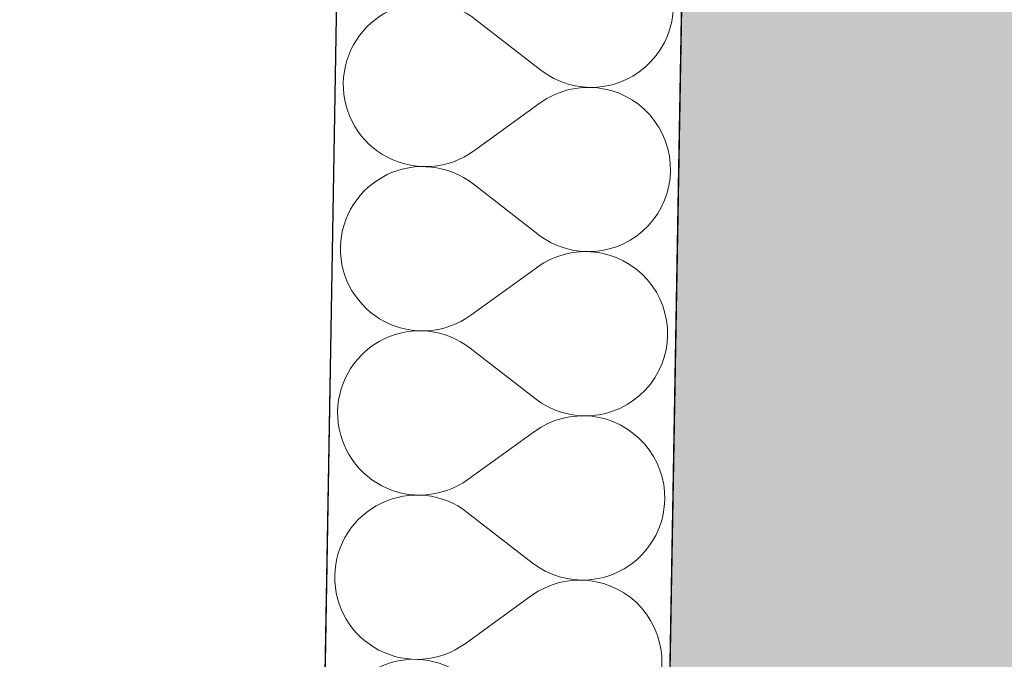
# Model space of a CAD drawing. Header units: millimetres. Extents: x -24674 to 2959, y -2716 to 20653.
# Tile 49 of 161: x -20642 to -20185, y 8472 to 8769. Entities that reach past the tile are written whole.
import ezdxf

# ---------------------------------------------------------------- set-up
doc = ezdxf.new("R2010")
doc.units = ezdxf.units.MM
doc.header["$MEASUREMENT"] = 0
doc.linetypes.add('Wipeout_Contour', pattern=[1000, 0, -1000])
for name, color, linetype in [('9._POHLED ZÁPADNÍ_1_Konstrukce - nosné', 7, 'Continuous'), ('9._POHLED ZÁPADNÍ_1_Nové_Konstrukce - nosné', 7, 'Continuous'), ('9._POHLED ZÁPADNÍ_1_Nové_Výplně – Řezové', 7, 'Continuous'), ('9._POHLED ZÁPADNÍ_1_Výplně – Řezové', 7, 'Continuous'), ('9._POHLED ZÁPADNÍ_1_VÝTAH VAR 1', 7, 'Continuous')]:
    doc.layers.add(name, color=color, linetype=linetype)

# ---------------------------------------------------------------- blocks, each defined once
blk = doc.blocks.new('*X4', base_point=(-27719.5, -6043.99))
at = {"layer": '9._POHLED ZÁPADNÍ_1_Nové_Výplně – Řezové', "color": 21, "linetype": 'Continuous', "lineweight": 20, "true_color": 0xffaaaa}
for p, q in [((-20478.22, 8768.06), (-20480.24, 8766.24)), ((-20476.07, 8769.73), (-20478.22, 8768.06)), ((-20400.33, 8745.52), (-20430.4, 8768.9)), ((-20340.59, 8764.22), (-20339.87, 8766.84)), ((-20339.87, 8766.84), (-20339.34, 8769.51)), ((-20483.88, 8762.19), (-20485.47, 8759.99)), ((-20482.13, 8764.28), (-20483.88, 8762.19)), ((-20480.24, 8766.24), (-20482.13, 8764.28)), ((-20341.49, 8761.65), (-20340.59, 8764.22)), ((-20486.9, 8757.67), (-20488.16, 8755.26)), ((-20485.47, 8759.99), (-20486.9, 8757.67)), ((-20343.84, 8756.74), (-20342.58, 8759.16)), ((-20342.58, 8759.16), (-20341.49, 8761.65)), ((-20489.24, 8752.77), (-20490.15, 8750.2)), ((-20488.16, 8755.26), (-20489.24, 8752.77)), ((-20346.86, 8752.22), (-20345.27, 8754.43)), ((-20345.27, 8754.43), (-20343.84, 8756.74)), ((-20490.15, 8750.2), (-20490.87, 8747.58)), ((-20352.51, 8746.36), (-20350.49, 8748.18)), ((-20350.49, 8748.18), (-20348.6, 8750.14)), ((-20348.6, 8750.14), (-20346.86, 8752.22)), ((-20491.39, 8744.91), (-20491.73, 8742.21)), ((-20490.87, 8747.58), (-20491.39, 8744.91)), ((-20400.33, 8745.52), (-20398.12, 8743.92)), ((-20398.12, 8743.92), (-20395.81, 8742.49)), ((-20356.92, 8743.18), (-20354.66, 8744.69)), ((-20354.66, 8744.69), (-20352.51, 8746.36)), ((-20491.73, 8742.21), (-20491.88, 8739.49)), ((-20491.88, 8739.49), (-20491.83, 8736.77)), ((-20395.81, 8742.49), (-20393.4, 8741.23)), ((-20393.4, 8741.23), (-20390.91, 8740.14)), ((-20390.91, 8740.14), (-20388.34, 8739.24)), ((-20388.34, 8739.24), (-20385.72, 8738.52)), ((-20366.87, 8738.85), (-20364.27, 8739.66)), ((-20364.27, 8739.66), (-20361.74, 8740.66)), ((-20361.74, 8740.66), (-20359.29, 8741.83)), ((-20359.29, 8741.83), (-20356.92, 8743.18)), ((-20491.83, 8736.77), (-20491.58, 8734.06)), ((-20390.99, 8735.32), (-20393.52, 8734.32)), ((-20388.39, 8736.14), (-20390.99, 8735.32)), ((-20385.75, 8736.76), (-20388.39, 8736.14)), ((-20383.06, 8737.2), (-20385.75, 8736.76)), ((-20385.72, 8738.52), (-20383.05, 8737.99)), ((-20380.35, 8737.45), (-20383.06, 8737.2)), ((-20383.05, 8737.99), (-20380.35, 8737.65)), ((-20380.35, 8737.65), (-20377.63, 8737.5)), ((-20377.63, 8737.5), (-20380.35, 8737.45)), ((-20377.63, 8737.5), (-20374.91, 8737.55)), ((-20374.92, 8737.36), (-20377.63, 8737.5)), ((-20372.22, 8737.02), (-20374.92, 8737.36)), ((-20374.91, 8737.55), (-20372.2, 8737.79)), ((-20369.55, 8736.49), (-20372.22, 8737.02)), ((-20372.2, 8737.79), (-20369.52, 8738.22)), ((-20366.92, 8735.78), (-20369.55, 8736.49)), ((-20369.52, 8738.22), (-20366.87, 8738.85)), ((-20364.36, 8734.87), (-20366.92, 8735.78)), ((-20361.86, 8733.79), (-20364.36, 8734.87)), ((-20491.58, 8734.06), (-20491.15, 8731.38)), ((-20491.15, 8731.38), (-20490.52, 8728.73)), ((-20400.6, 8730.28), (-20431.47, 8707.96)), ((-20398.34, 8731.79), (-20400.6, 8730.28)), ((-20395.97, 8733.14), (-20398.34, 8731.79)), ((-20393.52, 8734.32), (-20395.97, 8733.14)), ((-20359.45, 8732.53), (-20361.86, 8733.79)), ((-20357.13, 8731.1), (-20359.45, 8732.53)), ((-20354.93, 8729.51), (-20357.13, 8731.1)), ((-20490.52, 8728.73), (-20489.71, 8726.13)), ((-20489.71, 8726.13), (-20488.71, 8723.6)), ((-20352.84, 8727.77), (-20354.93, 8729.51)), ((-20350.88, 8725.88), (-20352.84, 8727.77)), ((-20349.06, 8723.86), (-20350.88, 8725.88)), ((-20488.71, 8723.6), (-20487.53, 8721.15)), ((-20487.53, 8721.15), (-20486.19, 8718.79)), ((-20347.39, 8721.71), (-20349.06, 8723.86)), ((-20345.88, 8719.45), (-20347.39, 8721.71)), ((-20486.19, 8718.79), (-20484.67, 8716.52)), ((-20484.67, 8716.52), (-20483, 8714.38)), ((-20344.53, 8717.09), (-20345.88, 8719.45)), ((-20343.35, 8714.63), (-20344.53, 8717.09)), ((-20483, 8714.38), (-20481.18, 8712.35)), ((-20481.18, 8712.35), (-20479.22, 8710.47)), ((-20342.36, 8712.1), (-20343.35, 8714.63)), ((-20341.54, 8709.51), (-20342.36, 8712.1)), ((-20479.22, 8710.47), (-20477.13, 8708.72)), ((-20477.13, 8708.72), (-20474.93, 8707.13)), ((-20474.93, 8707.13), (-20472.61, 8705.71)), ((-20433.73, 8706.44), (-20431.47, 8707.96)), ((-20340.91, 8706.86), (-20341.54, 8709.51)), ((-20472.61, 8705.71), (-20470.2, 8704.45)), ((-20470.2, 8704.45), (-20467.7, 8703.36)), ((-20467.7, 8703.36), (-20465.14, 8702.46)), ((-20465.14, 8702.46), (-20462.51, 8701.74)), ((-20443.67, 8702.1), (-20441.07, 8702.92)), ((-20441.07, 8702.92), (-20438.54, 8703.92)), ((-20438.54, 8703.92), (-20436.09, 8705.09)), ((-20436.09, 8705.09), (-20433.73, 8706.44)), ((-20340.48, 8704.18), (-20340.91, 8706.86)), ((-20340.23, 8701.47), (-20340.48, 8704.18)), ((-20467.79, 8698.57), (-20470.32, 8697.58)), ((-20465.19, 8699.39), (-20467.79, 8698.57)), ((-20462.54, 8700.01), (-20465.19, 8699.39)), ((-20459.86, 8700.45), (-20462.54, 8700.01)), ((-20462.51, 8701.74), (-20459.84, 8701.22)), ((-20457.15, 8700.69), (-20459.86, 8700.45)), ((-20459.84, 8701.22), (-20457.14, 8700.88)), ((-20454.43, 8700.74), (-20457.15, 8700.69)), ((-20457.14, 8700.88), (-20454.43, 8700.74)), ((-20454.43, 8700.74), (-20451.71, 8700.79)), ((-20451.71, 8700.59), (-20454.43, 8700.74)), ((-20451.71, 8700.79), (-20449, 8701.03)), ((-20449.01, 8700.25), (-20451.71, 8700.59)), ((-20446.34, 8699.72), (-20449.01, 8700.25)), ((-20449, 8701.03), (-20446.31, 8701.47)), ((-20443.72, 8699), (-20446.34, 8699.72)), ((-20446.31, 8701.47), (-20443.67, 8702.1)), ((-20441.16, 8698.09), (-20443.72, 8699)), ((-20438.66, 8697.01), (-20441.16, 8698.09)), ((-20340.33, 8696.03), (-20340.18, 8698.75)), ((-20340.18, 8698.75), (-20340.23, 8701.47)), ((-20477.4, 8693.55), (-20479.55, 8691.88)), ((-20475.14, 8695.06), (-20477.4, 8693.55)), ((-20472.77, 8696.4), (-20475.14, 8695.06)), ((-20470.32, 8697.58), (-20472.77, 8696.4)), ((-20436.25, 8695.74), (-20438.66, 8697.01)), ((-20433.94, 8694.31), (-20436.25, 8695.74)), ((-20431.73, 8692.72), (-20433.94, 8694.31)), ((-20341.2, 8690.66), (-20340.67, 8693.33)), ((-20340.67, 8693.33), (-20340.33, 8696.03)), ((-20481.57, 8690.06), (-20483.46, 8688.1)), ((-20479.55, 8691.88), (-20481.57, 8690.06)), ((-20401.66, 8669.34), (-20431.73, 8692.72)), ((-20341.91, 8688.04), (-20341.2, 8690.66)), ((-20485.2, 8686.01), (-20486.8, 8683.81)), ((-20483.46, 8688.1), (-20485.2, 8686.01)), ((-20343.9, 8682.98), (-20342.82, 8685.47)), ((-20342.82, 8685.47), (-20341.91, 8688.04)), ((-20488.22, 8681.49), (-20489.48, 8679.08)), ((-20486.8, 8683.81), (-20488.22, 8681.49)), ((-20346.59, 8678.25), (-20345.16, 8680.57)), ((-20345.16, 8680.57), (-20343.9, 8682.98)), ((-20490.57, 8676.59), (-20491.47, 8674.02)), ((-20489.48, 8679.08), (-20490.57, 8676.59)), ((-20349.93, 8673.96), (-20348.19, 8676.04)), ((-20348.19, 8676.04), (-20346.59, 8678.25)), ((-20492.19, 8671.4), (-20492.72, 8668.73)), ((-20491.47, 8674.02), (-20492.19, 8671.4)), ((-20353.84, 8670.18), (-20351.82, 8672)), ((-20351.82, 8672), (-20349.93, 8673.96)), ((-20493.06, 8666.03), (-20493.21, 8663.31)), ((-20492.72, 8668.73), (-20493.06, 8666.03)), ((-20401.66, 8669.34), (-20399.45, 8667.74)), ((-20399.45, 8667.74), (-20397.14, 8666.31)), ((-20397.14, 8666.31), (-20394.73, 8665.05)), ((-20360.62, 8665.65), (-20358.25, 8667)), ((-20358.25, 8667), (-20355.99, 8668.51)), ((-20355.99, 8668.51), (-20353.84, 8670.18)), ((-20493.21, 8663.31), (-20493.16, 8660.59)), ((-20394.73, 8665.05), (-20392.23, 8663.96)), ((-20392.23, 8663.96), (-20389.67, 8663.06)), ((-20389.67, 8663.06), (-20387.05, 8662.34)), ((-20387.05, 8662.34), (-20384.38, 8661.81)), ((-20384.38, 8661.81), (-20381.68, 8661.47)), ((-20381.68, 8661.47), (-20378.96, 8661.32)), ((-20378.96, 8661.32), (-20376.24, 8661.37)), ((-20376.24, 8661.37), (-20373.53, 8661.61)), ((-20373.53, 8661.61), (-20370.85, 8662.05)), ((-20370.85, 8662.05), (-20368.2, 8662.67)), ((-20368.2, 8662.67), (-20365.6, 8663.48)), ((-20365.6, 8663.48), (-20363.07, 8664.48)), ((-20363.07, 8664.48), (-20360.62, 8665.65)), ((-20493.16, 8660.59), (-20492.91, 8657.88)), ((-20492.91, 8657.88), (-20492.48, 8655.2)), ((-20397.3, 8656.96), (-20399.66, 8655.62)), ((-20394.85, 8658.14), (-20397.3, 8656.96)), ((-20392.32, 8659.14), (-20394.85, 8658.14)), ((-20389.72, 8659.96), (-20392.32, 8659.14)), ((-20387.08, 8660.59), (-20389.72, 8659.96)), ((-20384.39, 8661.02), (-20387.08, 8660.59)), ((-20381.68, 8661.27), (-20384.39, 8661.02)), ((-20378.96, 8661.32), (-20381.68, 8661.27)), ((-20376.24, 8661.18), (-20378.96, 8661.32)), ((-20373.55, 8660.84), (-20376.24, 8661.18)), ((-20370.88, 8660.31), (-20373.55, 8660.84)), ((-20368.25, 8659.6), (-20370.88, 8660.31)), ((-20365.69, 8658.69), (-20368.25, 8659.6)), ((-20363.19, 8657.61), (-20365.69, 8658.69)), ((-20360.78, 8656.35), (-20363.19, 8657.61)), ((-20492.48, 8655.2), (-20491.85, 8652.55)), ((-20491.85, 8652.55), (-20491.03, 8649.95)), ((-20401.92, 8654.1), (-20432.79, 8631.78)), ((-20399.66, 8655.62), (-20401.92, 8654.1)), ((-20358.46, 8654.92), (-20360.78, 8656.35)), ((-20356.25, 8653.33), (-20358.46, 8654.92)), ((-20354.17, 8651.59), (-20356.25, 8653.33)), ((-20491.03, 8649.95), (-20490.04, 8647.42)), ((-20352.21, 8649.7), (-20354.17, 8651.59)), ((-20350.39, 8647.68), (-20352.21, 8649.7)), ((-20348.72, 8645.53), (-20350.39, 8647.68)), ((-20490.04, 8647.42), (-20488.86, 8644.97)), ((-20488.86, 8644.97), (-20487.51, 8642.61)), ((-20347.2, 8643.27), (-20348.72, 8645.53)), ((-20345.86, 8640.91), (-20347.2, 8643.27)), ((-20487.51, 8642.61), (-20486, 8640.35)), ((-20486, 8640.35), (-20484.33, 8638.2)), ((-20344.68, 8638.46), (-20345.86, 8640.91)), ((-20484.33, 8638.2), (-20482.51, 8636.18)), ((-20482.51, 8636.18), (-20480.55, 8634.29)), ((-20480.55, 8634.29), (-20478.46, 8632.55)), ((-20343.68, 8635.92), (-20344.68, 8638.46)), ((-20342.87, 8633.33), (-20343.68, 8635.92)), ((-20478.46, 8632.55), (-20476.25, 8630.96)), ((-20476.25, 8630.96), (-20473.94, 8629.53)), ((-20473.94, 8629.53), (-20471.53, 8628.27)), ((-20437.42, 8628.91), (-20435.05, 8630.26)), ((-20435.05, 8630.26), (-20432.79, 8631.78)), ((-20342.24, 8630.68), (-20342.87, 8633.33)), ((-20341.81, 8628), (-20342.24, 8630.68)), ((-20471.53, 8628.27), (-20469.03, 8627.19)), ((-20469.03, 8627.19), (-20466.47, 8626.28)), ((-20466.47, 8626.28), (-20463.84, 8625.57)), ((-20463.84, 8625.57), (-20461.17, 8625.04)), ((-20461.17, 8625.04), (-20458.47, 8624.7)), ((-20453.04, 8624.61), (-20450.33, 8624.86)), ((-20450.33, 8624.86), (-20447.64, 8625.29)), ((-20447.64, 8625.29), (-20444.99, 8625.92)), ((-20444.99, 8625.92), (-20442.4, 8626.74)), ((-20442.4, 8626.74), (-20439.87, 8627.74)), ((-20439.87, 8627.74), (-20437.42, 8628.91)), ((-20341.56, 8625.29), (-20341.81, 8628)), ((-20341.51, 8622.57), (-20341.56, 8625.29)), ((-20471.65, 8621.4), (-20474.1, 8620.23)), ((-20469.12, 8622.4), (-20471.65, 8621.4)), ((-20466.52, 8623.21), (-20469.12, 8622.4)), ((-20463.87, 8623.83), (-20466.52, 8623.21)), ((-20461.19, 8624.27), (-20463.87, 8623.83)), ((-20458.48, 8624.51), (-20461.19, 8624.27)), ((-20455.76, 8624.56), (-20458.48, 8624.51)), ((-20458.47, 8624.7), (-20455.76, 8624.56)), ((-20455.76, 8624.56), (-20453.04, 8624.61)), ((-20453.04, 8624.41), (-20455.76, 8624.56)), ((-20450.34, 8624.07), (-20453.04, 8624.41)), ((-20447.67, 8623.54), (-20450.34, 8624.07)), ((-20445.05, 8622.82), (-20447.67, 8623.54)), ((-20442.48, 8621.91), (-20445.05, 8622.82)), ((-20439.99, 8620.83), (-20442.48, 8621.91)), ((-20437.58, 8619.57), (-20439.99, 8620.83)), ((-20341.66, 8619.85), (-20341.51, 8622.57)), ((-20480.88, 8615.7), (-20482.9, 8613.88)), ((-20478.73, 8617.37), (-20480.88, 8615.7)), ((-20476.47, 8618.88), (-20478.73, 8617.37)), ((-20474.1, 8620.23), (-20476.47, 8618.88)), ((-20435.27, 8618.13), (-20437.58, 8619.57)), ((-20433.06, 8616.54), (-20435.27, 8618.13)), ((-20402.99, 8593.16), (-20433.06, 8616.54)), ((-20342.52, 8614.48), (-20341.99, 8617.15)), ((-20341.99, 8617.15), (-20341.66, 8619.85)), ((-20484.79, 8611.92), (-20486.53, 8609.84)), ((-20482.9, 8613.88), (-20484.79, 8611.92)), ((-20344.15, 8609.29), (-20343.24, 8611.86)), ((-20343.24, 8611.86), (-20342.52, 8614.48)), ((-20488.12, 8607.63), (-20489.55, 8605.31)), ((-20486.53, 8609.84), (-20488.12, 8607.63)), ((-20346.49, 8604.39), (-20345.23, 8606.8)), ((-20345.23, 8606.8), (-20344.15, 8609.29)), ((-20490.81, 8602.9), (-20491.9, 8600.41)), ((-20489.55, 8605.31), (-20490.81, 8602.9)), ((-20349.51, 8599.87), (-20347.92, 8602.07)), ((-20347.92, 8602.07), (-20346.49, 8604.39)), ((-20492.8, 8597.84), (-20493.52, 8595.22)), ((-20491.9, 8600.41), (-20492.8, 8597.84)), ((-20353.15, 8595.82), (-20351.26, 8597.78)), ((-20351.26, 8597.78), (-20349.51, 8599.87)), ((-20493.52, 8595.22), (-20494.05, 8592.55)), ((-20402.99, 8593.16), (-20400.78, 8591.57)), ((-20357.32, 8592.33), (-20355.17, 8594)), ((-20355.17, 8594), (-20353.15, 8595.82)), ((-20494.39, 8589.85), (-20494.53, 8587.13)), ((-20494.05, 8592.55), (-20494.39, 8589.85)), ((-20400.78, 8591.57), (-20398.47, 8590.13)), ((-20398.47, 8590.13), (-20396.06, 8588.87)), ((-20396.06, 8588.87), (-20393.56, 8587.79)), ((-20366.93, 8587.3), (-20364.4, 8588.3)), ((-20364.4, 8588.3), (-20361.94, 8589.47)), ((-20361.94, 8589.47), (-20359.58, 8590.82)), ((-20359.58, 8590.82), (-20357.32, 8592.33)), ((-20494.53, 8587.13), (-20494.48, 8584.41)), ((-20494.48, 8584.41), (-20494.24, 8581.7)), ((-20391.05, 8583.78), (-20393.65, 8582.96)), ((-20393.56, 8587.79), (-20391, 8586.88)), ((-20388.4, 8584.41), (-20391.05, 8583.78)), ((-20391, 8586.88), (-20388.37, 8586.16)), ((-20385.72, 8584.84), (-20388.4, 8584.41)), ((-20388.37, 8586.16), (-20385.71, 8585.63)), ((-20383.01, 8585.09), (-20385.72, 8584.84)), ((-20385.71, 8585.63), (-20383.01, 8585.29)), ((-20383.01, 8585.29), (-20380.29, 8585.14)), ((-20380.29, 8585.14), (-20383.01, 8585.09)), ((-20380.29, 8585.14), (-20377.57, 8585.19)), ((-20377.57, 8585), (-20380.29, 8585.14)), ((-20377.57, 8585.19), (-20374.86, 8585.43)), ((-20374.87, 8584.66), (-20377.57, 8585)), ((-20372.2, 8584.13), (-20374.87, 8584.66)), ((-20374.86, 8585.43), (-20372.17, 8585.87)), ((-20369.58, 8583.42), (-20372.2, 8584.13)), ((-20372.17, 8585.87), (-20369.53, 8586.49)), ((-20369.53, 8586.49), (-20366.93, 8587.3)), ((-20494.24, 8581.7), (-20493.8, 8579.02)), ((-20400.99, 8579.44), (-20403.25, 8577.92)), ((-20398.63, 8580.79), (-20400.99, 8579.44)), ((-20396.18, 8581.96), (-20398.63, 8580.79)), ((-20393.65, 8582.96), (-20396.18, 8581.96)), ((-20367.01, 8582.51), (-20369.58, 8583.42)), ((-20364.52, 8581.43), (-20367.01, 8582.51)), ((-20362.11, 8580.17), (-20364.52, 8581.43)), ((-20359.79, 8578.74), (-20362.11, 8580.17)), ((-20493.8, 8579.02), (-20493.18, 8576.37)), ((-20493.18, 8576.37), (-20492.36, 8573.78)), ((-20403.25, 8577.92), (-20434.12, 8555.6)), ((-20357.58, 8577.15), (-20359.79, 8578.74)), ((-20355.49, 8575.41), (-20357.58, 8577.15)), ((-20353.54, 8573.52), (-20355.49, 8575.41)), ((-20492.36, 8573.78), (-20491.36, 8571.24)), ((-20491.36, 8571.24), (-20490.19, 8568.79)), ((-20351.72, 8571.5), (-20353.54, 8573.52)), ((-20350.05, 8569.35), (-20351.72, 8571.5)), ((-20490.19, 8568.79), (-20488.84, 8566.43)), ((-20488.84, 8566.43), (-20487.33, 8564.17)), ((-20348.53, 8567.09), (-20350.05, 8569.35)), ((-20347.18, 8564.73), (-20348.53, 8567.09)), ((-20487.33, 8564.17), (-20485.66, 8562.02)), ((-20485.66, 8562.02), (-20483.84, 8560)), ((-20346.01, 8562.28), (-20347.18, 8564.73)), ((-20345.01, 8559.75), (-20346.01, 8562.28)), ((-20483.84, 8560), (-20481.88, 8558.11)), ((-20481.88, 8558.11), (-20479.79, 8556.37)), ((-20479.79, 8556.37), (-20477.58, 8554.78)), ((-20344.2, 8557.15), (-20345.01, 8559.75)), ((-20343.57, 8554.5), (-20344.2, 8557.15)), ((-20477.58, 8554.78), (-20475.27, 8553.35)), ((-20475.27, 8553.35), (-20472.86, 8552.09)), ((-20472.86, 8552.09), (-20470.36, 8551.01)), ((-20441.2, 8551.56), (-20438.74, 8552.74)), ((-20438.74, 8552.74), (-20436.38, 8554.08)), ((-20436.38, 8554.08), (-20434.12, 8555.6)), ((-20343.13, 8551.82), (-20343.57, 8554.5)), ((-20342.89, 8549.11), (-20343.13, 8551.82)), ((-20470.36, 8551.01), (-20467.79, 8550.1)), ((-20465.2, 8547.65), (-20467.85, 8547.03)), ((-20467.79, 8550.1), (-20465.17, 8549.39)), ((-20462.51, 8548.09), (-20465.2, 8547.65)), ((-20465.17, 8549.39), (-20462.5, 8548.86)), ((-20459.8, 8548.33), (-20462.51, 8548.09)), ((-20462.5, 8548.86), (-20459.8, 8548.52)), ((-20459.8, 8548.52), (-20457.08, 8548.38)), ((-20457.08, 8548.38), (-20459.8, 8548.33)), ((-20457.08, 8548.38), (-20454.36, 8548.43)), ((-20454.37, 8548.23), (-20457.08, 8548.38)), ((-20451.67, 8547.89), (-20454.37, 8548.23)), ((-20454.36, 8548.43), (-20451.65, 8548.68)), ((-20449, 8547.36), (-20451.67, 8547.89)), ((-20451.65, 8548.68), (-20448.97, 8549.11)), ((-20446.38, 8546.64), (-20449, 8547.36)), ((-20448.97, 8549.11), (-20446.32, 8549.74)), ((-20446.32, 8549.74), (-20443.73, 8550.56)), ((-20443.73, 8550.56), (-20441.2, 8551.56)), ((-20342.84, 8546.39), (-20342.89, 8549.11)), ((-20477.79, 8542.7), (-20480.06, 8541.19)), ((-20475.43, 8544.05), (-20477.79, 8542.7)), ((-20472.97, 8545.22), (-20475.43, 8544.05)), ((-20470.44, 8546.22), (-20472.97, 8545.22)), ((-20467.85, 8547.03), (-20470.44, 8546.22)), ((-20443.81, 8545.74), (-20446.38, 8546.64)), ((-20441.32, 8544.65), (-20443.81, 8545.74)), ((-20438.91, 8543.39), (-20441.32, 8544.65)), ((-20436.59, 8541.96), (-20438.91, 8543.39)), ((-20343.32, 8540.97), (-20342.98, 8543.67)), ((-20342.98, 8543.67), (-20342.84, 8546.39)), ((-20482.2, 8539.52), (-20484.23, 8537.7)), ((-20480.06, 8541.19), (-20482.2, 8539.52)), ((-20434.39, 8540.36), (-20436.59, 8541.96)), ((-20404.31, 8516.98), (-20434.39, 8540.36)), ((-20344.57, 8535.68), (-20343.85, 8538.3)), ((-20343.85, 8538.3), (-20343.32, 8540.97)), ((-20487.86, 8533.66), (-20489.45, 8531.45)), ((-20486.12, 8535.74), (-20487.86, 8533.66)), ((-20484.23, 8537.7), (-20486.12, 8535.74)), ((-20345.48, 8533.11), (-20344.57, 8535.68)), ((-20490.88, 8529.13), (-20492.14, 8526.72)), ((-20489.45, 8531.45), (-20490.88, 8529.13)), ((-20347.82, 8528.21), (-20346.56, 8530.62)), ((-20346.56, 8530.62), (-20345.48, 8533.11)), ((-20492.14, 8526.72), (-20493.23, 8524.23)), ((-20350.84, 8523.69), (-20349.25, 8525.89)), ((-20349.25, 8525.89), (-20347.82, 8528.21)), ((-20494.13, 8521.66), (-20494.85, 8519.04)), ((-20493.23, 8524.23), (-20494.13, 8521.66)), ((-20354.47, 8519.64), (-20352.59, 8521.6)), ((-20352.59, 8521.6), (-20350.84, 8523.69)), ((-20495.38, 8516.37), (-20495.72, 8513.67)), ((-20494.85, 8519.04), (-20495.38, 8516.37)), ((-20404.31, 8516.98), (-20402.11, 8515.39)), ((-20402.11, 8515.39), (-20399.79, 8513.96)), ((-20360.91, 8514.64), (-20358.65, 8516.15)), ((-20358.65, 8516.15), (-20356.5, 8517.82)), ((-20356.5, 8517.82), (-20354.47, 8519.64)), ((-20495.72, 8513.67), (-20495.86, 8510.95)), ((-20495.86, 8510.95), (-20495.81, 8508.23)), ((-20399.79, 8513.96), (-20397.38, 8512.69)), ((-20397.38, 8512.69), (-20394.89, 8511.61)), ((-20394.89, 8511.61), (-20392.33, 8510.7)), ((-20392.33, 8510.7), (-20389.7, 8509.98)), ((-20370.85, 8510.31), (-20368.26, 8511.13)), ((-20368.26, 8511.13), (-20365.73, 8512.12)), ((-20365.73, 8512.12), (-20363.27, 8513.3)), ((-20363.27, 8513.3), (-20360.91, 8514.64)), ((-20495.81, 8508.23), (-20495.57, 8505.52)), ((-20394.97, 8506.78), (-20397.5, 8505.78)), ((-20392.38, 8507.6), (-20394.97, 8506.78)), ((-20389.73, 8508.23), (-20392.38, 8507.6)), ((-20387.05, 8508.67), (-20389.73, 8508.23)), ((-20389.7, 8509.98), (-20387.03, 8509.45)), ((-20384.34, 8508.91), (-20387.05, 8508.67)), ((-20387.03, 8509.45), (-20384.33, 8509.11)), ((-20381.62, 8508.96), (-20384.34, 8508.91)), ((-20384.33, 8509.11), (-20381.62, 8508.96)), ((-20381.62, 8508.96), (-20378.9, 8509.01)), ((-20378.9, 8508.82), (-20381.62, 8508.96)), ((-20378.9, 8509.01), (-20376.19, 8509.25)), ((-20376.2, 8508.48), (-20378.9, 8508.82)), ((-20373.53, 8507.96), (-20376.2, 8508.48)), ((-20376.19, 8509.25), (-20373.5, 8509.69)), ((-20370.91, 8507.24), (-20373.53, 8507.96)), ((-20373.5, 8509.69), (-20370.85, 8510.31)), ((-20368.34, 8506.34), (-20370.91, 8507.24)), ((-20365.85, 8505.25), (-20368.34, 8506.34)), ((-20495.57, 8505.52), (-20495.13, 8502.84)), ((-20495.13, 8502.84), (-20494.5, 8500.19)), ((-20404.58, 8501.74), (-20435.45, 8479.42)), ((-20402.32, 8503.26), (-20404.58, 8501.74)), ((-20399.96, 8504.61), (-20402.32, 8503.26)), ((-20397.5, 8505.78), (-20399.96, 8504.61)), ((-20363.43, 8503.99), (-20365.85, 8505.25)), ((-20361.12, 8502.57), (-20363.43, 8503.99)), ((-20358.91, 8500.98), (-20361.12, 8502.57)), ((-20494.5, 8500.19), (-20493.69, 8497.6)), ((-20493.69, 8497.6), (-20492.69, 8495.07)), ((-20356.82, 8499.23), (-20358.91, 8500.98)), ((-20354.86, 8497.35), (-20356.82, 8499.23)), ((-20353.04, 8495.32), (-20354.86, 8497.35)), ((-20492.69, 8495.07), (-20491.52, 8492.61)), ((-20491.52, 8492.61), (-20490.17, 8490.25)), ((-20351.37, 8493.18), (-20353.04, 8495.32)), ((-20349.86, 8490.91), (-20351.37, 8493.18)), ((-20490.17, 8490.25), (-20488.66, 8487.99)), ((-20488.66, 8487.99), (-20486.99, 8485.84)), ((-20348.51, 8488.55), (-20349.86, 8490.91)), ((-20347.34, 8486.1), (-20348.51, 8488.55)), ((-20486.99, 8485.84), (-20485.17, 8483.82)), ((-20485.17, 8483.82), (-20483.21, 8481.93)), ((-20346.34, 8483.57), (-20347.34, 8486.1)), ((-20345.53, 8480.97), (-20346.34, 8483.57)), ((-20483.21, 8481.93), (-20481.12, 8480.19)), ((-20481.12, 8480.19), (-20478.91, 8478.6)), ((-20437.71, 8477.91), (-20435.45, 8479.42)), ((-20344.9, 8478.32), (-20345.53, 8480.97)), ((-20478.91, 8478.6), (-20476.6, 8477.17)), ((-20476.6, 8477.17), (-20474.18, 8475.91)), ((-20474.18, 8475.91), (-20471.69, 8474.83)), ((-20471.69, 8474.83), (-20469.12, 8473.93)), ((-20447.65, 8473.56), (-20445.06, 8474.38)), ((-20445.06, 8474.38), (-20442.53, 8475.38)), ((-20442.53, 8475.38), (-20440.07, 8476.56)), ((-20440.07, 8476.56), (-20437.71, 8477.91)), ((-20344.46, 8475.64), (-20344.9, 8478.32)), ((-20344.22, 8472.93), (-20344.46, 8475.64)), ((-20469.12, 8473.93), (-20466.5, 8473.21)), ((-20466.5, 8473.21), (-20463.83, 8472.68)), ((-20463.83, 8472.68), (-20461.13, 8472.34)), ((-20461.13, 8472.34), (-20458.41, 8472.2)), ((-20458.41, 8472.2), (-20455.69, 8472.25)), ((-20455.69, 8472.25), (-20452.98, 8472.5)), ((-20452.98, 8472.5), (-20450.3, 8472.94)), ((-20450.3, 8472.94), (-20447.65, 8473.56)), ((-20344.17, 8470.21), (-20344.22, 8472.93))]:
    blk.add_line(p, q, dxfattribs=at)
blk = doc.blocks.new('*X18', base_point=(-27719.5, -6043.99))
at = {"layer": '9._POHLED ZÁPADNÍ_1_Nové_Výplně – Řezové', "color": 21, "linetype": 'Continuous', "lineweight": 20, "true_color": 0xffaaaa}
for p, q in [((-20400.33, 8745.52), (-20430.4, 8768.9)), ((-20400.6, 8730.28), (-20431.47, 8707.96)), ((-20401.66, 8669.34), (-20431.73, 8692.72)), ((-20401.92, 8654.1), (-20432.79, 8631.78)), ((-20402.99, 8593.16), (-20433.06, 8616.54)), ((-20403.25, 8577.92), (-20434.12, 8555.6)), ((-20404.31, 8516.98), (-20434.39, 8540.36)), ((-20404.58, 8501.74), (-20435.45, 8479.42))]:
    blk.add_line(p, q, dxfattribs=at)
for centre, start, end in [((-20376.95, 8775.59), 232.1313, 125.8711), ((-20453.79, 8738.83), 52.1313, 179.0012), ((-20453.79, 8738.83), 179.0012, 305.8711), ((-20378.27, 8699.41), 232.1313, 125.8711), ((-20455.12, 8662.65), 52.1313, 179.0012), ((-20455.12, 8662.65), 179.0012, 305.8711), ((-20379.6, 8623.23), 232.1313, 125.8711), ((-20456.44, 8586.47), 52.1313, 179.0012), ((-20456.44, 8586.47), 179.0012, 305.8711), ((-20380.93, 8547.05), 232.1313, 125.8711), ((-20457.77, 8510.29), 52.1313, 179.0012), ((-20457.77, 8510.29), 179.0012, 305.8711), ((-20382.26, 8470.87), 232.1313, 125.8711), ((-20459.1, 8434.11), 52.1313, 179.0012)]:
    blk.add_arc(centre, 38.1, start, end, dxfattribs=at)

msp = doc.modelspace()

# ---------------------------------------------------------------- wipeouts: each hides what was drawn before it
at = {"color": 254, "linetype": 'Wipeout_Contour', "lineweight": 0, "ltscale": 108323.765576}
msp.add_wipeout([(-20470.48, 10185.48), (-20571.1, 4413.92), (-20421.12, 4411.3), (-20411.13, 4411.13), (-20313.53, 10008.83)], dxfattribs=at).dxf.layer = '9._POHLED ZÁPADNÍ_1_Nové_Výplně – Řezové'

# ---------------------------------------------------------------- next in the draw order: hatches: boundary and pattern name
at = {"layer": '9._POHLED ZÁPADNÍ_1_Výplně – Řezové', "linetype": 'Continuous', "lineweight": 13}
msp.add_hatch(color=254, dxfattribs=at).paths.add_polyline_path([(-20313.37, 10013.89), (-20411.95, 4415.68), (-20112, 4410.4), (-20020.94, 9581.29)])

# ---------------------------------------------------------------- next in the draw order: linework, layer by layer
at = {"layer": '9._POHLED ZÁPADNÍ_1_Konstrukce - nosné', "color": 7, "linetype": 'Continuous', "lineweight": 50, "flags": 128}
msp.add_lwpolyline([(-20313.37, 10013.89), (-20411.95, 4415.68)], dxfattribs=at)
at = {"layer": '9._POHLED ZÁPADNÍ_1_Nové_Konstrukce - nosné', "color": 1, "linetype": 'Continuous', "lineweight": 25, "flags": 128}
for points in [[(-20470.48, 10185.48), (-20571.1, 4413.92)], [(-20411.13, 4411.13), (-20313.53, 10008.83)]]:
    msp.add_lwpolyline(points, dxfattribs=at)

# ---------------------------------------------------------------- next in the draw order: block references
at = {"layer": '9._POHLED ZÁPADNÍ_1_VÝTAH VAR 1', "color": 9, "linetype": 'Continuous', "lineweight": 13}
msp.add_blockref('*X4', (-27719.5, -6043.99), dxfattribs=at)

# ---------------------------------------------------------------- next in the draw order: wipeouts: each hides what was drawn before it
at = {"color": 254, "linetype": 'Wipeout_Contour', "lineweight": 0, "ltscale": 274303.920399}
msp.add_wipeout([(-20641.96, 349.65), (-20481.93, 349.73), (-20428.28, 3427.35), (-20533.92, 3427.35), (-20533.92, 3677.35), (-20423.92, 3677.35), (-20313.53, 10008.83), (-20473.28, 10024.95), (-20580.69, 3864), (-20570.98, 4415.68), (-20411.95, 4415.68), (-20421.63, 3865.76), (-20580.69, 3864)], dxfattribs=at).dxf.layer = '9._POHLED ZÁPADNÍ_1_Nové_Výplně – Řezové'

# ---------------------------------------------------------------- next in the draw order: linework, layer by layer
at = {"layer": '9._POHLED ZÁPADNÍ_1_Nové_Konstrukce - nosné', "color": 1, "linetype": 'Continuous', "lineweight": 25, "flags": 128}
for points in [[(-20470.48, 10185.48), (-20641.96, 349.65)], [(-20423.92, 3677.35), (-20313.53, 10008.83)]]:
    msp.add_lwpolyline(points, dxfattribs=at)

# ---------------------------------------------------------------- next in the draw order: block references
at = {"layer": '9._POHLED ZÁPADNÍ_1_VÝTAH VAR 1', "color": 9, "linetype": 'Continuous', "lineweight": 13}
msp.add_blockref('*X18', (-27719.5, -6043.99), dxfattribs=at)

doc.saveas('drawing.dxf')
